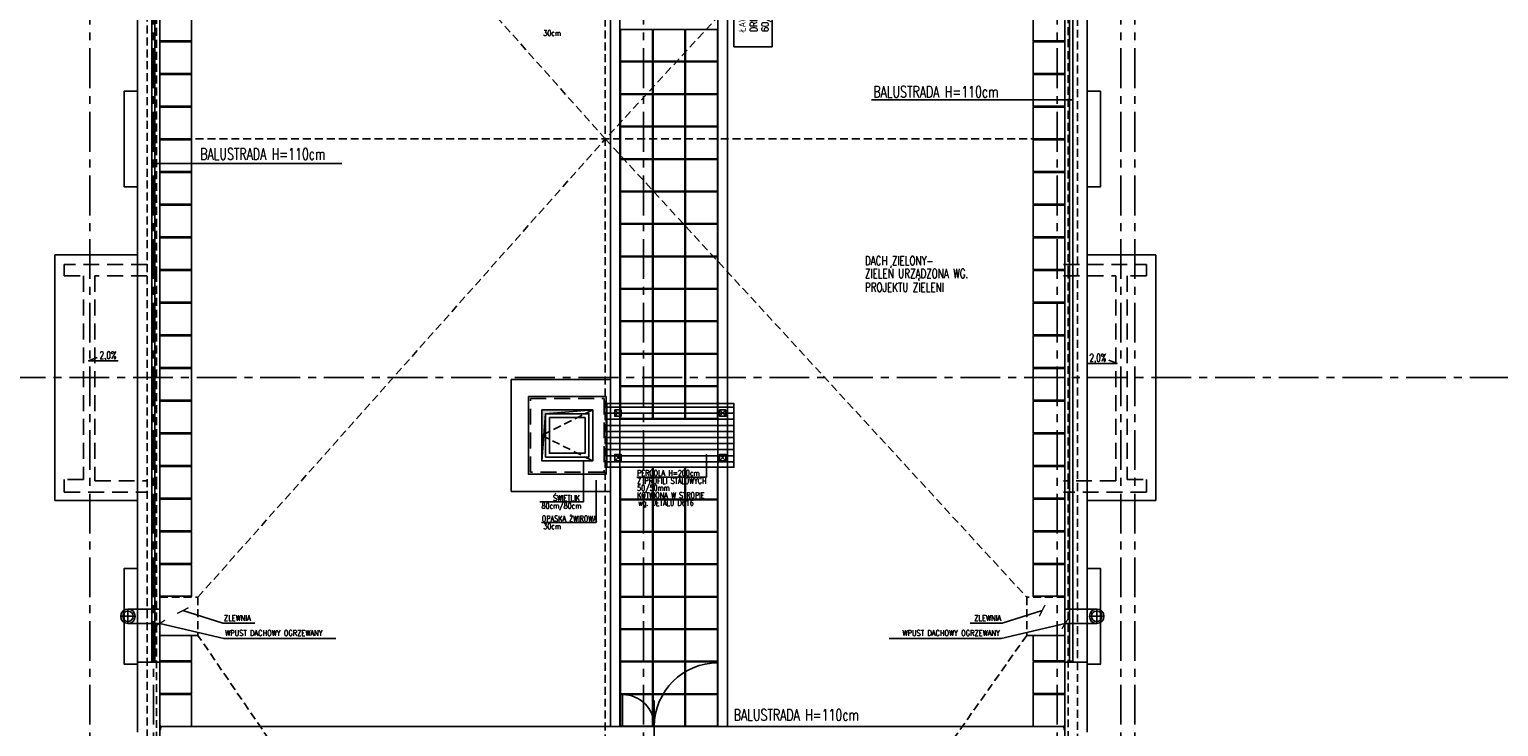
# Model space of a CAD drawing. Extents: x 41755 to 123924, y -112333 to 86187.
# Tile 19 of 256: x 103746 to 106054, y -100044 to -98949. Entities that reach past the tile are written whole.
import ezdxf
from ezdxf.enums import TextEntityAlignment as Align

# ---------------------------------------------------------------- set-up
doc = ezdxf.new("R2010")
doc.units = 0
doc.header["$LTSCALE"] = 50
doc.linetypes.add('CENTER', pattern=[2, 1.25, -0.25, 0.25, -0.25])
doc.linetypes.add('DASHED', pattern=[0.75, 0.5, -0.25])
doc.layers.get('0').update_dxf_attribs({"color": 101, "linetype": 'CONTINUOUS'})
for name, color, linetype in [('Ele-balustrada', 8, 'CONTINUOUS'), ('Ins-wod', 4, 'CONTINUOUS'), ('Okn---okna', 5, 'CONTINUOUS'), ('Opis-spadki', 61, 'CONTINUOUS'), ('Os-osie glowne', 1, 'CENTER'), ('Pos-ceramika', 14, 'CONTINUOUS'), ('Pzt-chodniki-hatch', 252, 'CONTINUOUS'), ('Sc-metal', 141, 'CONTINUOUS'), ('Sch-opis', 51, 'CONTINUOUS'), ('W-idok', 8, 'CONTINUOUS'), ('W-idok pod', 5, 'DASHED'), ('W-izol-w', 144, 'CONTINUOUS'), ('W-otwor-strop', 1, 'CONTINUOUS'), ('W-widok-spadki', 61, 'CONTINUOUS'), ('Wyp-meble', 155, 'CONTINUOUS')]:
    doc.layers.add(name, color=color, linetype=linetype)
doc.styles.add('ROMANS', font='romans', dxfattribs={"width": 0.85})
doc.dimstyles.new('CHMIELNA', dxfattribs={"dimscale": 3.5, "dimtxt": 4, "dimasz": 1.5, "dimexe": 3, "dimexo": 0, "dimgap": 1, "dimtad": 1, "dimdec": 1, "dimrnd": 0.5, "dimzin": 12, "dimdsep": 46, "dimtxsty": 'ROMANS', "dimblk": 'DIMTICK', "dimcen": 0.09, "dimse1": 1, "dimse2": 1, "dimclrd": 143, "dimclrt": 53, "dimadec": 0, "dimazin": 0, "dimtfac": 1, "dimtdec": 1, "dimtix": 1, "dimtmove": 2, "dimatfit": 2, "dimldrblk": 'ARCHTICK', "dimfxl": 0, "dimtolj": 1, "dimtzin": 0, "dimarcsym": 0})

# ---------------------------------------------------------------- blocks, each defined once
blk = doc.blocks.new('SPADKI')
at = {"ltscale": 25}
blk.add_lwpolyline([(0, 0), (0, -70), (-8, -50), (-8, -50)], dxfattribs=at)
at = {"ltscale": 25, "style": 'ROMANS', "width": 0.7}
blk.add_attdef('SP%', text='', height=18, rotation=90, dxfattribs=at).set_placement((-4.9, -24), align=Align.CENTER)
blk = doc.blocks.new('DIMTICK')
for p, q in [((-1, 0), (1, 0)), ((0, 1), (0, -1))]:
    blk.add_line(p, q)
at = {"const_width": 0.141}
blk.add_lwpolyline([(0.71, 0.71), (-0.71, -0.71)], dxfattribs=at)
blk = doc.blocks.new('_sfkhmgkjm')
for points in [[(-3.5, 0), (-3.5, -0.5)], [(-3.5, 0), (3.5, 0), (3.5, 0)], [(3.5, 0), (3.5, -0.5)]]:
    blk.add_lwpolyline(points)
blk.add_lwpolyline([(3.5, -0.5, -0.284735), (-3.5, -0.5, -7)], format="xyb")
blk = doc.blocks.new('_kdjkgjksjhgkfhh')
for p, q in [((-11.2, 0), (11.2, 0)), ((0, 11.2), (0, -11.2))]:
    blk.add_line(p, q)
for radius in [11.3, 8.25]:
    blk.add_circle((0, 0), radius)

msp = doc.modelspace()

# ---------------------------------------------------------------- hatches: boundary and pattern name
at = {"layer": 'W-idok'}
h = msp.add_hatch(dxfattribs=at)
h.set_pattern_fill('ANSI31', color=256, scale=3, angle=135, style=0)
h.set_pattern_definition([(180, (48983.419, 565.478), (-4e-15, -9.525), [])])
h.paths.add_polyline_path([(104653.247, -99536.605), (104653.247, -99636.605), (104852.966, -99636.605), (104852.966, -99536.605)])
at = {"layer": 'W-otwor-strop', "linetype": 'Continuous', "ltscale": 0.5}
msp.add_hatch(color=256, dxfattribs=at).paths.add_polyline_path([(104631.247, -99546.605), (104551.247, -99546.605), (104551.247, -99626.605), (104557.247, -99552.605)])

# ---------------------------------------------------------------- linework, layer by layer
at = {"layer": 'Ele-balustrada'}
for points in [[(103938.466, -99941.816), (103938.466, -97271.832)], [(103943.466, -99941.816), (103943.466, -97271.832)], [(105380.466, -99941.816), (105380.466, -97271.832)], [(105385.466, -99941.816), (105385.466, -97271.832)], [(104827.966, -100043.824), (104827.966, -99943.824)], [(104677.966, -100043.824), (104677.966, -99993.824)], [(104727.966, -100099.751), (104727.966, -100002.919)], [(103952.154, -100043.824), (105371.778, -100043.824)]]:
    msp.add_lwpolyline(points, dxfattribs=at)
for centre, radius, start, end in [((104827.966, -100043.824), 100, 90, 180), ((104677.966, -100043.824), 50, 0, 90)]:
    msp.add_arc(centre, radius, start, end, dxfattribs=at)
at = {"layer": 'Okn---okna', "linetype": 'DASHED', "ltscale": 0.5}
msp.add_lwpolyline([(104631.247, -99546.605), (104551.247, -99586.605), (104631.247, -99626.605)], dxfattribs=at)
at = {"layer": 'Okn---okna'}
for points in [[(104551.247, -99546.605), (104631.247, -99546.605), (104631.247, -99626.605), (104551.247, -99626.605)], [(104557.247, -99552.605), (104625.247, -99552.605), (104625.247, -99620.605), (104557.247, -99620.605)], [(104563.247, -99558.605), (104619.247, -99558.605), (104619.247, -99614.605), (104563.247, -99614.605)]]:
    msp.add_lwpolyline(points, close=True, dxfattribs=at)
at = {"layer": 'Os-osie glowne'}
for points in [[(103840.966, -102040.824), (103840.966, -96063.824)], [(103940.966, -102040.824), (103940.966, -96063.824)], [(104710.966, -102040.824), (104710.966, -96063.824)], [(105360.966, -102040.824), (105360.966, -96063.824)], [(105460.966, -102040.824), (105460.966, -96063.824)], [(105482.966, -102040.824), (105482.966, -96063.824)], [(99508.966, -99495.824), (111775.966, -99495.824)]]:
    msp.add_lwpolyline(points, dxfattribs=at)
at = {"layer": 'Pos-ceramika'}
msp.add_lwpolyline([(104503.247, -99498.605), (104658.966, -99498.605), (104658.966, -99674.605), (104503.247, -99674.605)], close=True, dxfattribs=at)
at = {"layer": 'Pzt-chodniki-hatch'}
for points in [[(103950.966, -98916.704), (103950.966, -98966.704), (104000.966, -98966.704), (104000.966, -98916.704)], [(105322.966, -98916.704), (105322.966, -98966.704), (105372.966, -98966.704), (105372.966, -98916.704)], [(104674.967, -98948.824), (104674.967, -98998.824), (104724.967, -98998.824), (104724.967, -98948.824)], [(104725.967, -98948.824), (104725.967, -98998.824), (104775.967, -98998.824), (104775.967, -98948.824)], [(104776.967, -98948.824), (104776.967, -98998.824), (104826.967, -98998.824), (104826.967, -98948.824)], [(103950.966, -98968.044), (103950.966, -99018.044), (104000.966, -99018.044), (104000.966, -98968.044)], [(105322.966, -98968.044), (105322.966, -99018.044), (105372.966, -99018.044), (105372.966, -98968.044)], [(104674.967, -98999.824), (104674.967, -99049.824), (104724.967, -99049.824), (104724.967, -98999.824)], [(104725.967, -98999.824), (104725.967, -99049.824), (104775.967, -99049.824), (104775.967, -98999.824)], [(104776.967, -98999.824), (104776.967, -99049.824), (104826.967, -99049.824), (104826.967, -98999.824)], [(103950.966, -99019.384), (103950.966, -99069.384), (104000.966, -99069.384), (104000.966, -99019.384)], [(105322.966, -99019.384), (105322.966, -99069.384), (105372.966, -99069.384), (105372.966, -99019.384)], [(104674.967, -99050.824), (104674.967, -99100.824), (104724.967, -99100.824), (104724.967, -99050.824)], [(104725.967, -99050.824), (104725.967, -99100.824), (104775.967, -99100.824), (104775.967, -99050.824)], [(104776.967, -99050.824), (104776.967, -99100.824), (104826.967, -99100.824), (104826.967, -99050.824)], [(103950.966, -99070.724), (103950.966, -99120.724), (104000.966, -99120.724), (104000.966, -99070.724)], [(105322.966, -99070.724), (105322.966, -99120.724), (105372.966, -99120.724), (105372.966, -99070.724)], [(104674.967, -99101.824), (104674.967, -99151.824), (104724.967, -99151.824), (104724.967, -99101.824)], [(104725.967, -99101.824), (104725.967, -99151.824), (104775.967, -99151.824), (104775.967, -99101.824)], [(104776.967, -99101.824), (104776.967, -99151.824), (104826.967, -99151.824), (104826.967, -99101.824)], [(103950.966, -99122.064), (103950.966, -99172.064), (104000.966, -99172.064), (104000.966, -99122.064)], [(105322.966, -99122.064), (105322.966, -99172.064), (105372.966, -99172.064), (105372.966, -99122.064)], [(104674.967, -99152.824), (104674.967, -99202.824), (104724.967, -99202.824), (104724.967, -99152.824)], [(104725.967, -99152.824), (104725.967, -99202.824), (104775.967, -99202.824), (104775.967, -99152.824)], [(104776.967, -99152.824), (104776.967, -99202.824), (104826.967, -99202.824), (104826.967, -99152.824)], [(103950.966, -99173.404), (103950.966, -99223.404), (104000.966, -99223.404), (104000.966, -99173.404)], [(105322.966, -99173.404), (105322.966, -99223.404), (105372.966, -99223.404), (105372.966, -99173.404)], [(104674.967, -99203.824), (104674.967, -99253.824), (104724.967, -99253.824), (104724.967, -99203.824)], [(104725.967, -99203.824), (104725.967, -99253.824), (104775.967, -99253.824), (104775.967, -99203.824)], [(104776.967, -99203.824), (104776.967, -99253.824), (104826.967, -99253.824), (104826.967, -99203.824)], [(103950.966, -99224.744), (103950.966, -99274.744), (104000.966, -99274.744), (104000.966, -99224.744)], [(105322.966, -99224.744), (105322.966, -99274.744), (105372.966, -99274.744), (105372.966, -99224.744)], [(103950.966, -99276.084), (103950.966, -99326.084), (104000.966, -99326.084), (104000.966, -99276.084)], [(104674.967, -99254.824), (104674.967, -99304.824), (104724.967, -99304.824), (104724.967, -99254.824)], [(104725.967, -99254.824), (104725.967, -99304.824), (104775.967, -99304.824), (104775.967, -99254.824)], [(104776.967, -99254.824), (104776.967, -99304.824), (104826.967, -99304.824), (104826.967, -99254.824)], [(105322.966, -99276.084), (105322.966, -99326.084), (105372.966, -99326.084), (105372.966, -99276.084)], [(104674.967, -99305.824), (104674.967, -99355.824), (104724.967, -99355.824), (104724.967, -99305.824)], [(104725.967, -99305.824), (104725.967, -99355.824), (104775.967, -99355.824), (104775.967, -99305.824)], [(104776.967, -99305.824), (104776.967, -99355.824), (104826.967, -99355.824), (104826.967, -99305.824)], [(103950.966, -99327.424), (103950.966, -99377.424), (104000.966, -99377.424), (104000.966, -99327.424)], [(105322.966, -99327.424), (105322.966, -99377.424), (105372.966, -99377.424), (105372.966, -99327.424)], [(104674.967, -99356.824), (104674.967, -99406.824), (104724.967, -99406.824), (104724.967, -99356.824)], [(104725.967, -99356.824), (104725.967, -99406.824), (104775.967, -99406.824), (104775.967, -99356.824)], [(104776.967, -99356.824), (104776.967, -99406.824), (104826.967, -99406.824), (104826.967, -99356.824)], [(103950.966, -99378.764), (103950.966, -99428.764), (104000.966, -99428.764), (104000.966, -99378.764)], [(105322.966, -99378.764), (105322.966, -99428.764), (105372.966, -99428.764), (105372.966, -99378.764)], [(104674.967, -99407.824), (104674.967, -99457.824), (104724.967, -99457.824), (104724.967, -99407.824)], [(104725.967, -99407.824), (104725.967, -99457.824), (104775.967, -99457.824), (104775.967, -99407.824)], [(104776.967, -99407.824), (104776.967, -99457.824), (104826.967, -99457.824), (104826.967, -99407.824)], [(103950.966, -99430.104), (103950.966, -99480.104), (104000.966, -99480.104), (104000.966, -99430.104)], [(105322.966, -99430.104), (105322.966, -99480.104), (105372.966, -99480.104), (105372.966, -99430.104)], [(104674.967, -99458.824), (104674.967, -99508.824), (104724.967, -99508.824), (104724.967, -99458.824)], [(104725.967, -99458.824), (104725.967, -99508.824), (104775.967, -99508.824), (104775.967, -99458.824)], [(104776.967, -99458.824), (104776.967, -99508.824), (104826.967, -99508.824), (104826.967, -99458.824)], [(103950.966, -99481.444), (103950.966, -99531.444), (104000.966, -99531.444), (104000.966, -99481.444)], [(105322.966, -99481.444), (105322.966, -99531.444), (105372.966, -99531.444), (105372.966, -99481.444)], [(104674.967, -99509.824), (104674.967, -99559.824), (104724.967, -99559.824), (104724.967, -99509.824)], [(104725.967, -99509.824), (104725.967, -99559.824), (104775.967, -99559.824), (104775.967, -99509.824)], [(104776.967, -99509.824), (104776.967, -99559.824), (104826.967, -99559.824), (104826.967, -99509.824)], [(103950.966, -99532.784), (103950.966, -99582.784), (104000.966, -99582.784), (104000.966, -99532.784)], [(105322.966, -99532.784), (105322.966, -99582.784), (105372.966, -99582.784), (105372.966, -99532.784)], [(103950.966, -99584.124), (103950.966, -99634.124), (104000.966, -99634.124), (104000.966, -99584.124)], [(105322.966, -99584.124), (105322.966, -99634.124), (105372.966, -99634.124), (105372.966, -99584.124)], [(103950.966, -99635.464), (103950.966, -99685.464), (104000.966, -99685.464), (104000.966, -99635.464)], [(104674.967, -99636.605), (104674.967, -99686.605), (104724.967, -99686.605), (104724.967, -99636.605)], [(104725.967, -99636.605), (104725.967, -99686.605), (104775.967, -99686.605), (104775.967, -99636.605)], [(104776.967, -99636.605), (104776.967, -99686.605), (104826.967, -99686.605), (104826.967, -99636.605)], [(105322.966, -99635.464), (105322.966, -99685.464), (105372.966, -99685.464), (105372.966, -99635.464)], [(103950.966, -99686.804), (103950.966, -99736.804), (104000.966, -99736.804), (104000.966, -99686.804)], [(104674.967, -99687.605), (104674.967, -99737.605), (104724.967, -99737.605), (104724.967, -99687.605)], [(104725.967, -99687.605), (104725.967, -99737.605), (104775.967, -99737.605), (104775.967, -99687.605)], [(104776.967, -99687.605), (104776.967, -99737.605), (104826.967, -99737.605), (104826.967, -99687.605)], [(105322.966, -99686.804), (105322.966, -99736.804), (105372.966, -99736.804), (105372.966, -99686.804)], [(103950.966, -99738.144), (103950.966, -99788.144), (104000.966, -99788.144), (104000.966, -99738.144)], [(104674.967, -99738.605), (104674.967, -99788.605), (104724.967, -99788.605), (104724.967, -99738.605)], [(104725.967, -99738.605), (104725.967, -99788.605), (104775.967, -99788.605), (104775.967, -99738.605)], [(104776.967, -99738.605), (104776.967, -99788.605), (104826.967, -99788.605), (104826.967, -99738.605)], [(105322.966, -99738.144), (105322.966, -99788.144), (105372.966, -99788.144), (105372.966, -99738.144)], [(103950.966, -99789.484), (103950.966, -99839.484), (104000.966, -99839.484), (104000.966, -99789.484)], [(104674.967, -99789.605), (104674.967, -99839.605), (104724.967, -99839.605), (104724.967, -99789.605)], [(104725.967, -99789.605), (104725.967, -99839.605), (104775.967, -99839.605), (104775.967, -99789.605)], [(104776.967, -99789.605), (104776.967, -99839.605), (104826.967, -99839.605), (104826.967, -99789.605)], [(105322.966, -99789.484), (105322.966, -99839.484), (105372.966, -99839.484), (105372.966, -99789.484)], [(104674.967, -99840.605), (104674.967, -99890.605), (104724.967, -99890.605), (104724.967, -99840.605)], [(104725.967, -99840.605), (104725.967, -99890.605), (104775.967, -99890.605), (104775.967, -99840.605)], [(104776.967, -99840.605), (104776.967, -99890.605), (104826.967, -99890.605), (104826.967, -99840.605)], [(104674.967, -99891.605), (104674.967, -99941.605), (104724.967, -99941.605), (104724.967, -99891.605)], [(104725.967, -99891.605), (104725.967, -99941.605), (104775.967, -99941.605), (104775.967, -99891.605)], [(104776.967, -99891.605), (104776.967, -99941.605), (104826.967, -99941.605), (104826.967, -99891.605)], [(103950.966, -99900.824), (103950.966, -99940.824), (104000.966, -99940.824), (104000.966, -99900.824)], [(105322.966, -99900.824), (105322.966, -99940.824), (105372.966, -99940.824), (105372.966, -99900.824)], [(103950.966, -99942.324), (103950.966, -99992.324), (104000.966, -99992.324), (104000.966, -99942.324)], [(104674.967, -99942.605), (104674.967, -99992.605), (104724.967, -99992.605), (104724.967, -99942.605)], [(104725.967, -99942.605), (104725.967, -99992.605), (104775.967, -99992.605), (104775.967, -99942.605)], [(104776.967, -99942.605), (104776.967, -99992.605), (104826.967, -99992.605), (104826.967, -99942.605)], [(105322.966, -99942.324), (105322.966, -99992.324), (105372.966, -99992.324), (105372.966, -99942.324)], [(103950.966, -99993.824), (103950.966, -100043.824), (104000.966, -100043.824), (104000.966, -99993.824)], [(104674.967, -99993.605), (104674.967, -100043.605), (104724.967, -100043.605), (104724.967, -99993.605)], [(104725.967, -99993.605), (104725.967, -100043.605), (104775.967, -100043.605), (104775.967, -99993.605)], [(104776.967, -99993.605), (104776.967, -100043.605), (104826.967, -100043.605), (104826.967, -99993.605)], [(105322.966, -99993.824), (105322.966, -100043.824), (105372.966, -100043.824), (105372.966, -99993.824)]]:
    msp.add_lwpolyline(points, close=True, dxfattribs=at)
at = {"layer": 'Sc-metal'}
for points in [[(104665.747, -99546.605), (104665.747, -99556.605), (104675.747, -99556.605), (104675.747, -99546.605)], [(104840.466, -99546.605), (104840.466, -99556.605), (104830.466, -99556.605), (104830.466, -99546.605)], [(104665.747, -99626.605), (104665.747, -99616.605), (104675.747, -99616.605), (104675.747, -99626.605)], [(104840.466, -99626.605), (104840.466, -99616.605), (104830.466, -99616.605), (104830.466, -99626.605)]]:
    msp.add_lwpolyline(points, close=True, dxfattribs=at)
for points in [[(104665.747, -99546.605), (104675.747, -99556.605)], [(104675.747, -99546.605), (104665.747, -99556.605)], [(104840.466, -99546.605), (104830.466, -99556.605)], [(104830.466, -99546.605), (104840.466, -99556.605)], [(104665.747, -99626.605), (104675.747, -99616.605)], [(104675.747, -99626.605), (104665.747, -99616.605)], [(104840.466, -99626.605), (104830.466, -99616.605)], [(104830.466, -99626.605), (104840.466, -99616.605)]]:
    msp.add_lwpolyline(points, dxfattribs=at)
at = {"layer": 'Sch-opis'}
for points in [[(105069.108, -99059.161), (105385.466, -99059.161)], [(104237.011, -99159.199), (103943.466, -99159.199)], [(104700.717, -99651.986), (104809.689, -99651.986), (104809.689, -99616.344)], [(104547.951, -99691.258), (104616.688, -99691.258), (104616.688, -99626.605)], [(104636.418, -99723.528), (104636.418, -99657.149)], [(104550.628, -99723.528), (104636.418, -99723.528)]]:
    msp.add_lwpolyline(points, dxfattribs=at)
at = {"layer": 'W-idok', "linetype": 'DASHED', "ltscale": 0.5}
for p, q in [((103930.966, -98923.824), (103930.966, -99317.824)), ((103945.966, -98908.824), (103945.966, -99332.824)), ((105377.966, -99332.824), (105377.966, -98908.824)), ((105392.966, -99317.824), (105392.966, -98923.824)), ((103930.966, -99317.824), (103930.966, -99673.824)), ((105392.966, -99673.824), (105392.966, -99317.824)), ((103945.966, -99332.824), (103945.966, -99658.824)), ((105377.966, -99658.824), (105377.966, -99332.824)), ((103945.966, -99658.824), (103945.966, -100082.824)), ((105377.966, -100082.824), (105377.966, -99658.824)), ((103930.966, -99673.824), (103930.966, -100067.824)), ((105392.966, -100067.824), (105392.966, -99673.824))]:
    msp.add_line(p, q, dxfattribs=at)
at = {"layer": 'W-idok'}
for points in [[(104827.966, -97270.824), (104827.966, -100043.824)], [(104673.966, -97624.824), (104673.966, -100043.824)], [(104658.966, -98268.28), (104658.966, -100043.824)], [(104842.966, -98347.966), (104842.966, -100043.824)], [(104653.247, -99536.605), (104653.247, -99636.605), (104852.966, -99636.605), (104852.966, -99536.605), (104653.247, -99536.605)], [(103900.966, -99859.574), (103950.966, -99859.574)], [(105422.966, -99859.574), (105372.966, -99859.574)], [(103900.966, -99882.074), (103950.966, -99882.074)], [(105422.966, -99882.074), (105372.966, -99882.074)]]:
    msp.add_lwpolyline(points, dxfattribs=at)
msp.add_lwpolyline([(104530.247, -99525.605), (104652.247, -99525.605), (104652.247, -99647.605), (104530.247, -99647.605)], close=True, dxfattribs=at)
at = {"layer": 'W-idok', "linetype": 'DASHED'}
msp.add_lwpolyline([(104533.247, -99528.605), (104649.247, -99528.605), (104649.247, -99644.605), (104533.247, -99644.605)], close=True, dxfattribs=at)
at = {"layer": 'W-idok pod', "linetype": 'Continuous'}
for p, q in [((103915.966, -99302.824), (103785.966, -99302.824)), ((103785.966, -99302.824), (103785.966, -99688.824)), ((105515.966, -99302.824), (105407.966, -99302.824)), ((105515.966, -99688.824), (105515.966, -99302.824)), ((103785.966, -99688.824), (103915.966, -99688.824)), ((105407.966, -99688.824), (105515.966, -99688.824))]:
    msp.add_line(p, q, dxfattribs=at)
for points in [[(103915.966, -99045.824), (103894.966, -99045.824), (103894.966, -99195.824), (103915.966, -99195.824)], [(105407.966, -99045.824), (105428.966, -99045.824), (105428.966, -99195.824), (105407.966, -99195.824)], [(103915.966, -99795.824), (103894.966, -99795.824), (103894.966, -99945.824), (103915.966, -99945.824)], [(105407.966, -99795.824), (105428.966, -99795.824), (105428.966, -99945.824), (105418.466, -99945.824), (105407.966, -99945.824)]]:
    msp.add_lwpolyline(points, dxfattribs=at)
at = {"layer": 'W-idok pod'}
for points in [[(103930.966, -99317.824), (103800.966, -99317.824), (103800.966, -99335.824), (103830.966, -99335.824), (103830.966, -99655.824), (103800.966, -99655.824), (103800.966, -99675.824), (103930.966, -99675.824)], [(105370.966, -99317.824), (105500.966, -99317.824), (105500.966, -99335.824), (105470.966, -99335.824), (105470.966, -99655.824), (105500.966, -99655.824), (105500.966, -99675.824), (105370.966, -99675.824)], [(103930.966, -99335.824), (103848.966, -99335.824), (103848.966, -99657.824), (103930.966, -99657.824)], [(105370.966, -99335.824), (105452.966, -99335.824), (105452.966, -99657.824), (105370.966, -99657.824)]]:
    msp.add_lwpolyline(points, dxfattribs=at)
at = {"layer": 'W-izol-w', "linetype": 'Continuous'}
for p, q in [((103915.966, -98552.824), (103915.966, -99302.824)), ((105407.966, -99302.824), (105407.966, -98552.824)), ((103950.966, -98903.824), (103950.966, -99337.824)), ((105372.966, -99337.824), (105372.966, -98903.824)), ((103915.966, -99302.824), (103915.966, -100052.824)), ((105407.966, -100052.824), (105407.966, -99302.824)), ((103950.966, -99337.824), (103950.966, -99653.824)), ((105372.966, -99653.824), (105372.966, -99337.824)), ((103950.966, -99653.824), (103950.966, -100087.824)), ((105372.966, -100087.824), (105372.966, -99653.824))]:
    msp.add_line(p, q, dxfattribs=at)
for points in [[(103950.966, -99942.824), (103915.966, -99942.824)], [(105372.966, -99942.824), (105407.966, -99942.824)]]:
    msp.add_lwpolyline(points, dxfattribs=at)
at = {"layer": 'W-otwor-strop', "ltscale": 0.5}
msp.add_lwpolyline([(104551.247, -99546.605), (104631.247, -99546.605), (104631.247, -99626.605), (104551.247, -99626.605)], close=True, dxfattribs=at)
msp.add_lwpolyline([(104551.247, -99626.605), (104557.247, -99552.605), (104631.247, -99546.605)], dxfattribs=at)
at = {"layer": 'W-widok-spadki', "linetype": 'DASHED', "ltscale": 0.5}
for points in [[(104650.966, -100837.824), (104650.966, -97624.824)], [(104650.966, -99120.824), (104010.966, -98401.824)], [(105312.966, -98401.824), (104650.966, -99120.824)], [(103950.966, -99120.824), (105372.966, -99120.824)], [(104010.966, -99840.824), (104650.966, -99120.824)], [(104650.966, -99120.824), (105312.966, -99840.824)], [(104650.966, -100837.824), (104010.966, -99900.824)], [(105312.966, -99900.824), (104650.966, -100837.824)]]:
    msp.add_lwpolyline(points, dxfattribs=at)
for points in [[(103950.966, -99840.824), (104010.966, -99840.824), (104010.966, -99900.824), (103950.966, -99900.824)], [(105372.966, -99840.824), (105312.966, -99840.824), (105312.966, -99900.824), (105372.966, -99900.824)]]:
    msp.add_lwpolyline(points, close=True, dxfattribs=at)
at = {"layer": 'Wyp-meble'}
msp.add_lwpolyline([(104912.966, -98855.824), (104852.966, -98855.824), (104852.966, -98975.824), (104912.966, -98975.824)], close=True, dxfattribs=at)

# ---------------------------------------------------------------- block references
at = {"layer": 'Ele-balustrada', "xscale": -1}
for p, rotation in [((103940.966, -99942.824), 180), ((103950.966, -100045.824), 89.99999999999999)]:
    msp.add_blockref('_sfkhmgkjm', p, dxfattribs=dict(at, rotation=rotation))
at = {"layer": 'Ele-balustrada'}
for p, rotation in [((105382.966, -99942.824), 179.9999999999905), ((105372.966, -100045.824), 270)]:
    msp.add_blockref('_sfkhmgkjm', p, dxfattribs=dict(at, rotation=rotation))
at = {"layer": 'Ins-wod'}
for p in [(103900.966, -99870.824), (105422.966, -99870.824)]:
    msp.add_blockref('_kdjkgjksjhgkfhh', p, dxfattribs=at)
at = {"layer": 'Opis-spadki', "xscale": 0.6604040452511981, "yscale": 0.6604040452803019, "zscale": 0.6604040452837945, "rotation": 270}
msp.add_blockref('SPADKI', (103885.499, -99469.695), dxfattribs=at).add_auto_attribs({'SP%': '2,0%'})
at = {"layer": 'Opis-spadki'}
ref = msp.add_blockref('SPADKI', (105408.784, -99473.73), dxfattribs=dict(at, xscale=-0.6604040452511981, yscale=0.6604040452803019, zscale=0.6604040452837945, rotation=89.99999999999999))
ref.add_attrib('SP%', '2,0%', dxfattribs={"layer": '0', "ltscale": 25, "height": 11.8873, "style": 'ROMANS', "width": 0.7}).set_placement((105424.665, -99470.496), align=Align.CENTER)

# ---------------------------------------------------------------- texts
at = {"layer": 'Sch-opis', "style": 'ROMANS', "width": 0.7}
for s, height, p in [('30cm', 9, (104553.487, -98958.886)), ('BALUSTRADA H=110cm', 18, (105071.991, -99055.678)), ('BALUSTRADA H=110cm', 18, (104014.541, -99153.436)), ('BALUSTRADA H=110cm', 18, (104014.541, -99153.436)), ('BALUSTRADA H=110cm', 18, (104014.541, -99153.436)), ('ZIELEŃ URZĄDZONA WG.', 14.4, (105058.806, -99339.54)), ('DACH ZIELONY- ', 14.4, (105058.806, -99319.297)), ('PROJEKTU ZIELENI', 14.4, (105058.806, -99361.088)), ('PERGOLA H=200cm ', 9, (104700.96, -99650.221)), ('50/50mm', 9, (104700.937, -99673.609)), ('Z PROFILI STALOWYCH', 9, (104700.937, -99662.457)), ('80cm/80cm', 9, (104550.81, -99701.729)), ('ŚWIETLIK ', 9, (104568.832, -99689.494)), ('KOTWIONA W STROPIE', 9, (104700.937, -99685.11)), ('wg. DETALU D616', 9, (104702.656, -99697.07)), ('OPASKA ŻWIROWA', 9, (104551.25, -99721.763)), ('30cm', 9, (104553.487, -99733.998)), ('BALUSTRADA H=110cm', 18, (104852.663, -100034.722))]:
    msp.add_text(s, height=height, dxfattribs=at).set_placement(p)
at = {"layer": 'Sch-opis', "insert": (104860.586, -98952.734), "char_height": 10.8, "width": 96.59286, "attachment_point": 1, "rotation": 90, "style": 'ROMANS'}
msp.add_mtext('ŁAWKA DREWNIANA\\P60/120', dxfattribs=at)
at = {"layer": 'Sch-opis', "char_height": 9, "width": 203.76147, "style": 'ROMANS'}
for s, insert, attachment_point in [('ZLEWNIA', (104051.947, -99868.835), 1), ('ZLEWNIA', (104051.947, -99868.835), 1), ('ZLEWNIA', (105272.506, -99868.835), 3), ('ZLEWNIA', (105272.506, -99868.835), 3), ('WPUST DACHOWY OGRZEWANY', (104053.773, -99892.63), 1), ('WPUST DACHOWY OGRZEWANY', (105270.68, -99892.63), 3)]:
    msp.add_mtext(s, dxfattribs=dict(at, insert=insert, attachment_point=attachment_point))

# ---------------------------------------------------------------- leaders
at = {"layer": 'Sch-opis'}
for points in [[(103987.252, -99861.927), (104049.94, -99881.903), (104100.224, -99881.903)], [(103987.252, -99861.927), (104049.94, -99881.903), (104100.224, -99881.903)], [(105337.201, -99861.927), (105274.513, -99881.903), (105224.228, -99881.903)], [(105337.201, -99861.927), (105274.513, -99881.903), (105224.228, -99881.903)], [(103950.966, -99882.074), (104051.765, -99905.697), (104227.347, -99905.697)], [(105373.486, -99882.074), (105272.687, -99905.697), (105097.106, -99905.697)]]:
    msp.add_leader(points, dimstyle='CHMIELNA', override={"dimasz": 4, "dimgap": 1, "dimtad": 0}, dxfattribs=at)

doc.saveas('drawing.dxf')
